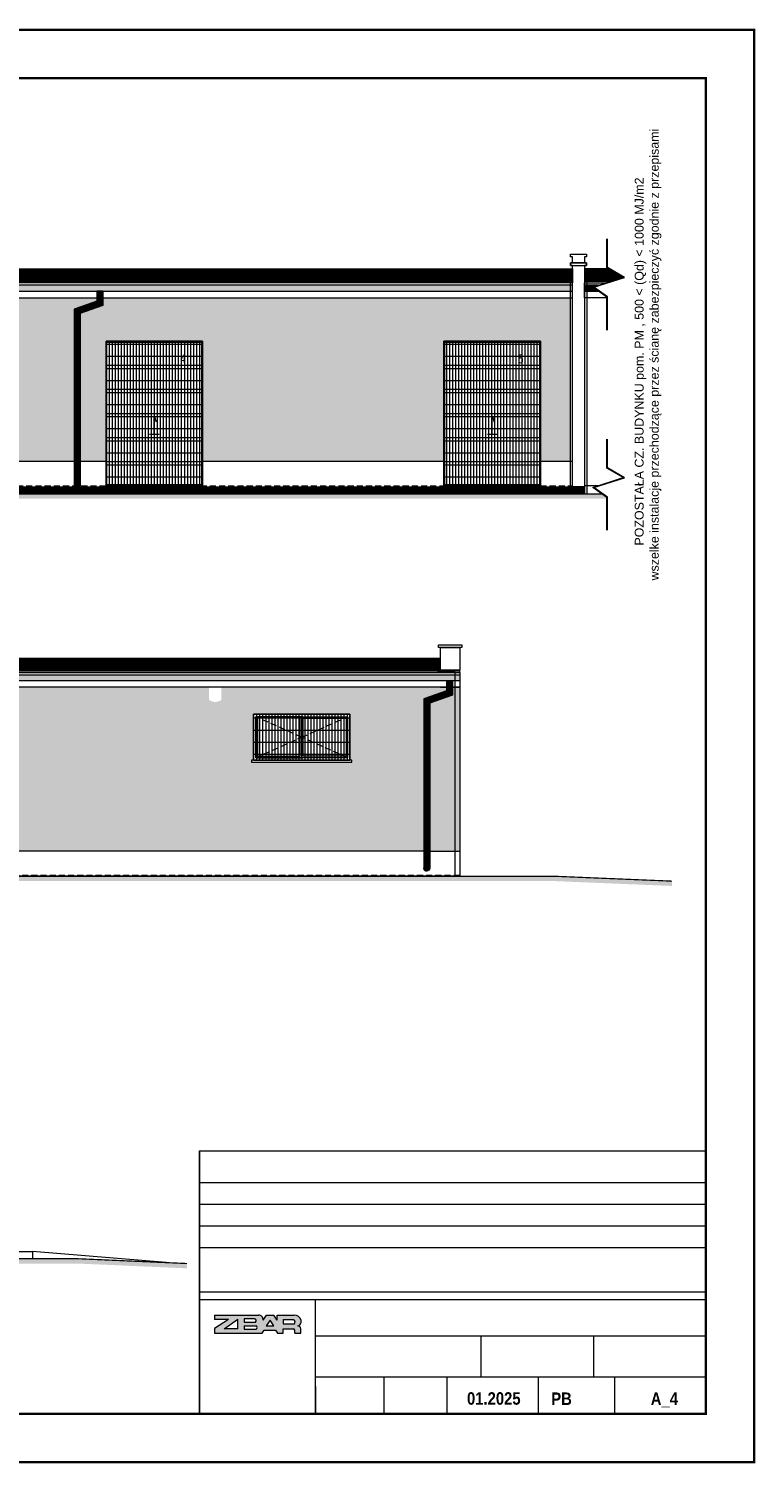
# Model space of a CAD drawing. Header units: centimetres. Extents: x -2715 to 104803, y -5579 to 32152.
# Tile 27 of 27: x 103295 to 104803, y -1446 to 1529. Entities that reach past the tile are written whole.
import ezdxf

# ---------------------------------------------------------------- set-up
doc = ezdxf.new("R2010")
doc.units = ezdxf.units.CM
doc.header["$MEASUREMENT"] = 0
doc.linetypes.add('HIDDENX2', pattern=[19.05, 12.7, -6.35])
for name, color, linetype, lineweight in [('1_ hatch', 252, 'Continuous', 9), ('1_ projection', 252, 'HIDDENX2', 5), ('1_ view 1', 252, 'Continuous', 15), ('1_ view 2', 252, 'Continuous', 13), ('1_ view 3', 252, 'Continuous', 9), ('3_ PPOŻ  opisy', 252, 'Continuous', 18), ('Tab-tabele', 7, 'Continuous', 5)]:
    doc.layers.add(name, color=color, linetype=linetype, lineweight=lineweight)
doc.styles.add('GENERATED_STYLE_13', font='arialbd.ttf')
doc.styles.add('H_POM', font='ARIALN.TTF', dxfattribs={"width": 0.7, "height": 18})
doc.styles.add('TXT_D', font='arial.ttf')
doc.linetypes.add('FENCELINE12B', pattern='A,6,-1.333,[149,AAA.SHX,S=0.25,R=0,X=0,Y=0],-1.333,[149,AAA.SHX,S=0.25,R=0,X=0,Y=0],-1.333', length=9.999)
pattern_1 = [(90, (-86537.546, 7665.9413), (-6.25, 4e-16), [])]

# ---------------------------------------------------------------- blocks, each defined once
blk = doc.blocks.new('FGFHFGHGF')
at = {"layer": '1_ view 3', "true_color": 0x1d5d29}
h = blk.add_hatch(dxfattribs=at)
h.set_pattern_fill('ANSI31', color=99, scale=50, angle=45)
h.set_pattern_definition(pattern_1)
h.paths.add_polyline_path([(-200, 0), (-200, -300), (0, -300), (0, 0)])
h = blk.add_hatch(dxfattribs=at)
h.set_pattern_fill('ANSI31', color=99, scale=200, angle=315)
h.paths.add_polyline_path([(-200, 0), (-200, -300), (0, -300), (0, 0)])
at = {"layer": '1_ view 3', "color": 99, "true_color": 0x1d5d29}
blk.add_lwpolyline([(-200, 0), (-200, -300), (0, -300), (0, 0), (-200, 0)], dxfattribs=at)
blk = doc.blocks.new('FEDGDGFH')
at = {"layer": '1_ view 1', "color": 150}
for points in [[(-200, -300), (-200, 0), (0, 0), (0, -300), (-200, -300)], [(-198, -50), (-2, -50)], [(-198, -100), (-2, -100)], [(-198, -150), (-2, -150)], [(-100, -192.8), (-100, -155.2), (-95.8, -167.4)], [(-198, -200), (-2, -200)], [(-110, -192.8), (-90, -192.8)], [(-198, -250), (-2, -250)]]:
    blk.add_lwpolyline(points, dxfattribs=at)
blk.add_lwpolyline([(-198, -298), (-198, -2), (-2, -2), (-2, -298)], close=True, dxfattribs=at)
blk = doc.blocks.new('FGRGFDHFH')
at = {"layer": '1_ view 3'}
h = blk.add_hatch(dxfattribs=at)
h.set_pattern_fill('ANSI31', color=256)
h.set_pattern_definition([(45, (-171843.21647, 8947.34377), (-0.08838834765, 0.08838834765), [])])
h.paths.add_polyline_path([(0, 0), (-12.5, 0), (-12.5, -13.7), (0, -13.7)])
h.paths.add_polyline_path([(-12.5, -30), (34.6, -46.7), (34.6, -353.7), (47.1, -353.7), (47.1, -37.8), (0, -21.2), (0, -13.7), (-12.5, -13.7)])
h.paths.add_polyline_path([(47.1, -403.7), (47.1, -353.7), (34.6, -353.7), (34.6, -403.7, -1)])
h.paths.add_polyline_path([(47.1, -403.7), (34.6, -403.7, 1)])
h.paths.add_polyline_path([(34.6, -403.7), (47.1, -403.7, 1)], flags=16)
at = {"layer": '1_ view 2'}
for points in [[(-12.5, 0), (-12.5, 0), (-12.5, -30), (34.6, -46.7), (34.6, -403.7)], [(-12.5, 0), (0, 0), (0, -21.2), (47.1, -37.8), (47.1, -403.7)]]:
    blk.add_lwpolyline(points, dxfattribs=at)
blk.add_circle((40.9, -403.7), 6.25, dxfattribs=at)
blk = doc.blocks.new('JHYJHKJHKJHKH')
at = {"layer": '1_ projection', "color": 150}
for points in [[(-195, -90), (-100, -47.5), (-195, -5)], [(-5, -90), (-100, -47.5), (-5, -5)]]:
    blk.add_lwpolyline(points, dxfattribs=at)
at = {"layer": '1_ view 1', "color": 150}
for points in [[(-200, -95), (-200, 0), (0, 0), (0, -95), (-200, -95), (-200, 0)], [(-204, -95), (-204, -95), (-204, -95), (-204, -99), (0, -99), (4, -99), (4, -95), (-204, -95), (-204, -99)]]:
    blk.add_lwpolyline(points, dxfattribs=at)
for points in [[(-195, -5), (-5, -5), (-5, -90), (-195, -90)], [(-100, -5), (-195, -5), (-195, -90), (-100, -90)], [(-103, -8), (-192, -8), (-192, -87), (-103, -87)], [(-100, -5), (-5, -5), (-5, -90), (-100, -90)], [(-97, -8), (-8, -8), (-8, -87), (-97, -87)]]:
    blk.add_lwpolyline(points, close=True, dxfattribs=at)
blk = doc.blocks.new('GFRHGFHJG')
at = {"layer": '1_ view 3', "true_color": 0x1d5d29}
h = blk.add_hatch(dxfattribs=at)
h.set_pattern_fill('ANSI31', color=99, scale=50, angle=45)
h.set_pattern_definition(pattern_1)
h.paths.add_polyline_path([(-200, 0), (-200, -95), (0, -95), (0, 0)])
h = blk.add_hatch(dxfattribs=at)
h.set_pattern_fill('ANSI31', color=99, scale=200, angle=315)
h.paths.add_polyline_path([(-200, 0), (-200, -95), (0, -95), (0, 0)])
blk = doc.blocks.new('FGDGFDHGFHGFH')
at = {"layer": '1_ view 3'}
h = blk.add_hatch(dxfattribs=at)
h.set_pattern_fill('ANSI31', color=256, angle=180)
h.set_pattern_definition([(135, (171830.71647, 8947.34377), (0.08838834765, 0.08838834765), [])])
h.paths.add_polyline_path([(-12.5, 0), (0, 0), (0, -13.7), (-12.5, -13.7)])
h.paths.add_polyline_path([(0, -30), (-47.1, -46.7), (-47.1, -353.7), (-59.6, -353.7), (-59.6, -37.8), (-12.5, -21.2), (-12.5, -13.7), (0, -13.7)])
h.paths.add_polyline_path([(-47.1, -388.7), (-47.1, -353.7), (-59.6, -353.7), (-59.6, -388.7, 1)])
at = {"layer": '1_ view 2'}
for points in [[(0, 0), (-12.5, 0), (-12.5, -21.2), (-59.6, -37.8), (-59.6, -388.7)], [(0, 0), (0, 0), (0, -30), (-47.1, -46.7), (-47.1, -388.7)]]:
    blk.add_lwpolyline(points, dxfattribs=at)
blk.add_circle((-53.4, -388.7), 6.25, dxfattribs=at)

msp = doc.modelspace()

# ---------------------------------------------------------------- hatches: boundary and pattern name
at = {"layer": '1_ hatch'}
h = msp.add_hatch(dxfattribs=at)
h.set_pattern_fill('ANSI31', color=256, scale=10, angle=270)
h.set_pattern_definition([(45, (22028.7546, 4194.2433), (-0.883883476, 0.883883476), [])])
h.paths.add_polyline_path([(101520.18, 1007.28), (104423.18, 1007.28), (104423.18, 1031.54), (101520.18, 1031.54)])
h = msp.add_hatch(dxfattribs=at)
h.set_pattern_fill('ANSI31', color=256, scale=10, angle=270)
h.set_pattern_definition([(45, (-63571.4155, 5637.3905), (-0.8838834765, 0.8838834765), [])])
h.paths.add_polyline_path([(104528.78, 1013.79), (104498.34, 1031.54), (104448.18, 1031.54), (104448.18, 1007.28), (104508.54, 1007.28)])
h = msp.add_hatch(dxfattribs=at)
h.set_pattern_fill('ANSI37', color=256, scale=20)
h.set_pattern_definition([(45, (15264.638, 8489.4772), (-1.76776695, 1.76776695), []), (135, (15264.638, 8489.4772), (-1.76776695, -1.76776695), [])])
h.paths.add_polyline_path([(101937.18, 564.54), (101937.18, 579.54), (104448.18, 579.54), (104448.18, 564.54)])
h = msp.add_hatch(dxfattribs=at)
h.set_pattern_fill('AR-HBONE', color=256, angle=360, style=0)
h.set_pattern_definition([(135, (22028.7546, 12797.9804), (-5.65685425, 0), [12, -4]), (225, (22025.9262, 12800.809), (-5.65685425, 1e-15), [12, -4])])
h.paths.add_polyline_path([(101280.18, 564.54), (101039.75, 554.54), (101040.17, 544.54), (101280.39, 554.54), (104494.93, 554.54), (104494.93, 557.34), (104484.81, 564.54)])
h = msp.add_hatch(dxfattribs=at)
h.set_pattern_fill('ANSI31', color=256, scale=10, angle=270)
h.set_pattern_definition([(45, (21849.6542, 3386.2879), (-0.883883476, 0.883883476), [])])
h.paths.add_polyline_path([(104149.52, 199.32), (101246.52, 199.32), (101246.52, 223.59), (104149.52, 223.59)])
h = msp.add_hatch(dxfattribs=at)
h.set_pattern_fill('AR-HBONE', color=256, angle=180, style=0)
h.set_pattern_definition([(135, (21849.654, 12005.025), (-5.65685425, 0), [12, -4]), (225, (21846.8258, 12007.8534), (-5.65685425, 1e-15), [12, -4])])
h.paths.add_polyline_path([(101200.01, -228.42), (101204.12, -229.74), (101191.92, -238.42), (104389.31, -238.42), (104629.54, -248.41), (104629.95, -238.42), (104389.52, -228.42)])
h = msp.add_hatch(dxfattribs=at)
h.set_pattern_fill('AR-HBONE', color=256, angle=360, style=0)
h.set_pattern_definition([(135, (-63564.3072, 12326.677), (-5.65685425, 0), [12, -4]), (225, (-63567.1357, 12329.5052), (-5.65685425, 1e-15), [12, -4])])
h.paths.add_polyline_path([(101047.69, -1041.34), (101046.86, -1031.37), (101287.88, -1011.37), (101321.22, -1011.37), (101321.22, -1008.87), (101323.49, -1006.37), (102017.29, -1006.37), (102017.29, -1021.37), (103396.35, -1021.37), (103623.73, -1031.37), (103623.29, -1041.37), (103396.13, -1031.37), (102007.29, -1031.37), (102007.29, -1016.37), (101331.22, -1016.37), (101331.22, -1021.37), (101288.3, -1021.37)])
at = {"layer": '1_ view 1', "true_color": 0xe3dfc4}
h = msp.add_hatch(dxfattribs=at)
h.set_pattern_fill('DOTS', color=254, scale=50)
h.set_pattern_definition([(0, (23517.8356, 7681.5218), (1.5625, 3.125), [0, -3.125])])
h.paths.add_polyline_path([(101885.27, 163.58), (101251.52, 163.58), (101251.52, -176.42), (101885.27, -176.42)])
h.paths.add_polyline_path([(101897.77, -176.42), (102243.52, -176.42), (102243.52, 163.58), (101897.77, 163.58)])
h.paths.add_polyline_path([(104179.78, -176.42), (104179.78, 163.58), (104174.52, 163.58), (104174.52, 147.33), (104127.38, 130.67), (104127.38, -176.42)])
h.paths.add_polyline_path([(104179.78, -176.42), (104189.52, -176.42), (104189.52, 163.58), (104179.78, 163.58)])
h.paths.add_polyline_path([(104127.38, -176.42), (104127.38, -211.42, -1), (104114.88, -211.42), (104114.88, 139.51), (104162.02, 156.17), (104162.02, 163.58), (103694.52, 163.58), (103694.52, 137.37, -0.3342668), (103669.52, 137.37), (103669.52, 163.58), (103069.52, 163.58), (103069.52, 137.37, -0.3342668), (103044.52, 137.37), (103044.52, 163.58), (102243.52, 163.58), (102243.52, -176.42), (104179.78, -176.42)])
h.paths.add_polyline_path([(103961.52, 12.58), (103965.52, 12.58), (103965.52, 8.58), (103757.52, 8.58), (103757.52, 12.58), (103761.52, 12.58), (103761.52, 107.58), (103961.52, 107.58)], flags=16)
h.paths.add_polyline_path([(103956.52, 102.58), (103956.52, 17.58), (103766.52, 17.58), (103766.52, 102.58)], flags=0)
h.paths.add_polyline_path([(103858.5, 61.42), (103861.5, 60.08), (103864.5, 61.42), (103864.5, 99.58), (103953.52, 99.58), (103953.52, 20.58), (103864.5, 20.58), (103864.5, 58.74), (103861.5, 60.06), (103858.5, 58.72), (103858.5, 20.58), (103769.52, 20.58), (103769.52, 99.58), (103858.5, 99.58)], flags=0)
h.paths.add_polyline_path([(103858.5, 58.72), (103858.5, 61.42), (103773.22, 99.58), (103769.52, 99.58), (103769.52, 20.58), (103773.23, 20.58)], flags=0)
h.paths.add_polyline_path([(103864.5, 20.58), (103949.81, 20.58), (103864.5, 58.74)], flags=0)
at = {"layer": '1_ view 3'}
h = msp.add_hatch(dxfattribs=at)
h.set_pattern_fill('ANSI31', color=256)
h.set_pattern_definition([(45, (15264.63798, 8489.47722), (-0.08838834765, 0.08838834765), [])])
h.paths.add_polyline_path([(101480.18, 997.28), (101480.18, 985.28), (104423.18, 985.28), (104423.18, 997.28)])
h = msp.add_hatch(dxfattribs=at)
h.set_pattern_fill('ANSI31', color=256)
h.set_pattern_definition([(45, (18232.63773, 8489.47722), (-0.08838834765, 0.08838834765), [])])
h.paths.add_polyline_path([(104448.18, 997.28), (104448.18, 985.28), (104477.1, 985.28), (104465.59, 993.47), (104477.43, 997.28)])
at = {"layer": '1_ view 3', "true_color": 0xffffd6}
h = msp.add_hatch(dxfattribs=at)
h.set_pattern_fill('DOTS', scale=50)
h.set_pattern_definition([(0, (15264.638, 8489.4772), (1.5625, 3.125), [0, -3.125])])
h.paths.add_polyline_path([(102754.35, 881.54), (102954.35, 881.54), (102954.35, 631.53), (103389.33, 631.53), (103389.33, 947.47), (103436.47, 964.12), (103436.47, 971.54), (101888.18, 971.54), (101888.18, 631.53), (101987.18, 631.53), (101987.18, 791.54), (102105.18, 791.54), (102105.18, 631.53), (102187.18, 631.53), (102187.18, 881.54), (102387.18, 881.54), (102387.18, 631.53), (102754.35, 631.53)])
h.paths.add_polyline_path([(103448.97, 955.28), (103401.83, 938.62), (103401.83, 631.53), (103455.52, 631.53), (103455.52, 881.54), (103655.52, 881.54), (103655.52, 631.53), (104156.68, 631.53), (104156.68, 881.54), (104356.68, 881.54), (104356.68, 631.53), (104418.18, 631.53), (104418.18, 971.54), (103448.97, 971.54)])
h.paths.add_polyline_path([(101920.13, 928.81), (101948.01, 928.81), (101948.01, 892.75), (101920.13, 892.75)], flags=24)
h.paths.add_polyline_path([(101951.03, 922.73), (101951.03, 897.73), (101916.03, 897.73), (101916.03, 922.73)], flags=16)
at = {"layer": '1_ view 3'}
h = msp.add_hatch(dxfattribs=at)
h.set_pattern_fill('ANSI31', color=256, angle=180)
h.set_pattern_definition([(45, (15085.53754, 7681.52178), (-0.08838834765, 0.08838834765), [])])
h.paths.add_polyline_path([(104189.52, 189.33), (104189.52, 177.33), (101246.52, 177.33), (101246.52, 189.33)])
at = {"layer": 'Tab-tabele', "true_color": 0xcd0000}
h = msp.add_hatch(color=12, dxfattribs=at)
h.paths.add_polyline_path([(103680.87, -1147.5), (103709.51, -1147.5), (103680.87, -1166.43), (103680.87, -1175.43), (103779.27, -1175.43), (103783.66, -1169.43), (103807.45, -1169.43), (103811.1, -1175.43), (103823.39, -1175.43), (103823.39, -1166.66), (103843.49, -1166.66, -0.3657988), (103847.5, -1169.75), (103847.5, -1175.43), (103860.02, -1175.43), (103860.02, -1166.49, 0.2920703), (103853.23, -1160.74, 0.3371791), (103860.12, -1153.97), (103860.12, -1149.35, 0.3938747), (103845.57, -1138.51), (103810.45, -1138.49), (103810.45, -1148.58), (103803.93, -1138.49), (103788.37, -1138.49), (103781.85, -1148.58, 0.4076721), (103772.73, -1138.49), (103680.87, -1138.49)])
h.paths.add_polyline_path([(103700.96, -1166.79), (103729.31, -1147.01), (103729.31, -1166.79)], flags=0)
h.paths.add_polyline_path([(103742.22, -1167.63), (103742.22, -1160.76), (103766.6, -1160.76, -0.6528741), (103767.08, -1167.63)], flags=0)
h.paths.add_polyline_path([(103742.34, -1146.17), (103763.82, -1146.17, -0.6872291), (103765.75, -1153.04), (103742.34, -1153.04)], flags=0)
h.paths.add_polyline_path([(103787.93, -1160.75), (103795.77, -1148.61), (103803.61, -1160.75)], flags=0)
h.paths.add_polyline_path([(103846.25, -1156.36), (103823.21, -1156.36), (103823.21, -1147.66), (103844.63, -1147.66, -0.52813)], flags=0)

# ---------------------------------------------------------------- linework, layer by layer
at = {"lineweight": 50, "const_width": 5}
msp.add_lwpolyline([(100600.17, -1443.15), (100600.17, 1526.85), (104800.17, 1526.85), (104800.17, -1443.15), (100600.17, -1443.15)], dxfattribs=at)
at = {"lineweight": 50}
msp.add_lwpolyline([(101020.17, -1343.15, 5, 5, 0), (101020.17, 1426.85, 5, 5, 0), (104700.17, 1426.85, 5, 5, 0), (104700.17, -1343.15, 5, 5, 0)], format="xyseb", close=True, dxfattribs=at)
at = {"layer": '1_ projection'}
for points in [[(101480.18, 581.54), (104423.18, 581.54)], [(104189.52, -226.42), (101246.52, -226.42)]]:
    msp.add_lwpolyline(points, dxfattribs=at)
at = {"layer": '1_ view 1'}
for points in [[(104494.93, 904.44), (104494.93, 972.6), (104465.59, 993.47), (104528.78, 1013.79), (104494.93, 1033.54), (104494.93, 1093.34)], [(104495.93, 904.44), (104495.93, 973.11), (104467.79, 993.13), (104531.22, 1013.52), (104495.93, 1034.11), (104495.93, 1093.34)], [(101520.18, 1007.28), (101520.18, 1031.54), (104423.18, 1031.54), (104423.18, 1007.28), (101520.18, 1007.28)], [(104423.18, 579.54), (104423.18, 1038.6), (104448.18, 1038.6), (104448.18, 581.54)], [(104498.34, 1031.54), (104448.18, 1031.54), (104448.18, 1007.28), (104508.54, 1007.28)], [(101507.68, 971.54), (104423.18, 971.54), (104423.18, 1002.28), (101480.18, 1002.28), (101480.18, 971.54), (101495.18, 971.54)], [(104508.54, 1007.28), (104448.18, 1007.28), (104448.18, 1002.28), (104492.99, 1002.28)], [(104500.76, 1004.78), (104448.18, 1004.78), (104448.18, 1002.28), (104492.99, 1002.28)], [(104494.93, 971.54), (104448.18, 971.54), (104448.18, 1002.28), (104492.99, 1002.28)], [(104494.93, 971.54), (104448.18, 971.54), (104448.18, 564.54), (104475.92, 564.54)], [(104494.93, 489.18), (104494.93, 557.34), (104465.59, 578.22), (104528.78, 598.53), (104494.93, 618.28), (104494.93, 678.09)], [(104495.93, 489.18), (104495.93, 557.85), (104467.79, 577.87), (104531.22, 598.26), (104495.93, 618.85), (104495.93, 678.09)], [(101480.18, 581.54), (101480.18, 564.54), (104484.81, 564.54)], [(104475.92, 581.54), (104448.18, 581.54)], [(104149.52, 199.32), (104149.52, 223.59), (101246.52, 223.59), (101246.52, 199.32), (104149.52, 199.32)], [(104162.02, 163.58), (101246.52, 163.58), (101246.52, 194.33), (104189.52, 194.33), (104189.52, 163.58), (104174.52, 163.58)], [(104149.52, 163.58), (104162.02, 163.58)], [(104174.52, 163.58), (104189.52, 163.58), (104189.52, -226.42)], [(104174.52, 163.58), (104189.52, 163.58)], [(104189.52, -211.42), (104189.52, -228.42), (101200.01, -228.42)], [(103183.29, -1006.37), (103303.29, -1006.37), (103303.29, -1021.37), (103183.29, -1021.37), (103183.29, -1006.37)], [(103580.42, -1029.47), (103303.29, -1006.37)]]:
    msp.add_lwpolyline(points, dxfattribs=at)
for points in [[(104419.18, 1038.6), (104452.18, 1038.6), (104452.18, 1043.6), (104419.18, 1043.6)], [(104423.18, 1002.28), (101480.18, 1002.28), (101480.18, 1007.28), (104423.18, 1007.28)], [(101480.18, 1004.78), (104423.18, 1004.78), (104423.18, 1002.28), (101480.18, 1002.28)], [(104193.52, 246.42), (104145.52, 246.42), (104145.52, 251.42), (104193.52, 251.42)], [(104189.52, 199.32), (104149.52, 199.32), (104149.52, 246.42), (104189.52, 246.42)], [(101246.52, 194.33), (104189.52, 194.33), (104189.52, 199.32), (101246.52, 199.32)], [(104189.52, 196.82), (101246.52, 196.82), (101246.52, 194.33), (104189.52, 194.33)], [(104162.02, 163.58), (104149.52, 163.58), (104149.52, 163.58), (104149.52, 163.58), (104162.02, 163.58)]]:
    msp.add_lwpolyline(points, close=True, dxfattribs=at)
at = {"layer": '1_ view 1', "linetype": 'FENCELINE12B', "ltscale": 5}
for points in [[(101489.92, 564.54), (101489.92, 1002.28), (101489.92, 1002.28), (101525.18, 1002.28), (101525.18, 1017.28), (101525.18, 1017.28), (104418.18, 1017.28)], [(104522.79, 1017.28), (104453.18, 1017.28)], [(104179.78, -228.42), (104179.78, 194.33), (104179.78, 194.33), (104144.52, 194.33), (104144.52, 209.32), (104144.52, 209.32), (101251.52, 209.32)]]:
    msp.add_lwpolyline(points, dxfattribs=at)
at = {"layer": '1_ view 1', "color": 150, "linetype": 'FENCELINE12B', "ltscale": 5}
for points in [[(104418.18, 1017.28), (104418.18, 1007.28), (104418.18, 579.54)], [(104453.18, 1013), (104453.18, 1007.28), (104453.18, 564.54)]]:
    msp.add_lwpolyline(points, dxfattribs=at)
at = {"layer": '1_ view 1', "const_width": 2.5}
for points in [[(104484.81, 564.54), (101480.18, 564.54), (101280.18, 564.54), (101039.75, 554.54)], [(101200.01, -228.42), (104189.52, -228.42), (104389.52, -228.42), (104629.95, -238.42)], [(103623.73, -1031.37), (103396.35, -1021.37), (102017.29, -1021.37), (102017.29, -1006.37), (101323.49, -1006.37), (101321.22, -1008.87), (101321.22, -1011.37), (101287.88, -1011.37), (101046.86, -1031.37)]]:
    msp.add_lwpolyline(points, dxfattribs=at)
at = {"layer": '1_ view 1', "color": 150}
msp.add_lwpolyline([(101937.18, 564.54), (101937.18, 579.54), (104448.18, 579.54), (104448.18, 564.54), (101937.18, 564.54)], dxfattribs=at)
at = {"layer": '1_ view 2'}
for points in [[(101480.18, 997.28), (101480.18, 985.28), (104423.18, 985.28), (104423.18, 997.28), (101480.18, 997.28)], [(104448.18, 997.28), (104448.18, 985.28), (104477.1, 985.28)], [(104477.43, 997.28), (104448.18, 997.28)], [(101520.18, 971.54), (104423.18, 971.54)], [(103455.52, 631.53), (102954.35, 631.53)], [(104156.68, 631.53), (103655.52, 631.53)], [(104423.18, 631.53), (104356.68, 631.53)], [(104189.52, 189.33), (104189.52, 177.33), (101246.52, 177.33), (101246.52, 189.33), (104189.52, 189.33)], [(104114.49, -176.42), (101246.52, -176.42)], [(104127.38, -176.42), (104189.52, -176.42), (104189.52, -176.42), (104189.52, -176.42), (104189.52, -176.42)]]:
    msp.add_lwpolyline(points, dxfattribs=at)
at = {"layer": '1_ view 3', "color": 150}
for points in [[(104448.18, 1043.6), (104423.18, 1043.6), (104423.18, 1056.55), (104419.18, 1056.55), (104419.18, 1061.54), (104452.18, 1061.54), (104452.18, 1056.55), (104448.18, 1056.55), (104448.18, 1043.6)], [(104448.18, 579.54), (104423.18, 579.54), (104423.18, 1038.6), (104419.18, 1038.6), (104419.18, 1043.6), (104452.18, 1043.6), (104452.18, 1038.6), (104448.18, 1038.6), (104448.18, 579.54), (104423.18, 579.54)]]:
    msp.add_lwpolyline(points, dxfattribs=at)
at = {"layer": '1_ view 3', "color": 99, "true_color": 0x1d5d29}
msp.add_lwpolyline([(103761.52, 107.58), (103761.52, 12.58), (103961.52, 12.58), (103961.52, 107.58), (103761.52, 107.58)], dxfattribs=at)
at = {"layer": 'Tab-tabele'}
for p, q in [((103649.73, -797.89), (104700.17, -797.89)), ((103649.73, -797.89), (103649.73, -1343.15)), ((103649.73, -863.03), (104700.17, -863.03)), ((104700.17, -890.12), (104700.17, -1343.15)), ((103649.73, -908.03), (104700.17, -908.03)), ((103649.73, -953.03), (104700.17, -953.03)), ((103649.73, -998.04), (104700.17, -998.04)), ((103649.73, -1090.05), (104700.17, -1090.05)), ((103649.73, -1090.05), (104700.17, -1090.05)), ((103649.73, -1106.05), (104700.17, -1106.05)), ((103890.36, -1343.15), (103890.36, -1106.05)), ((103680.87, -1138.49), (103772.73, -1138.49)), ((103680.87, -1138.49), (103680.87, -1147.5)), ((103709.51, -1147.5), (103680.87, -1147.5)), ((103709.51, -1147.5), (103680.87, -1166.43)), ((103700.96, -1166.79), (103729.31, -1147.01)), ((103729.31, -1166.79), (103729.31, -1147.01)), ((103763.82, -1146.17), (103742.34, -1146.17)), ((103742.34, -1146.17), (103742.34, -1153.04)), ((103742.34, -1153.04), (103765.75, -1153.04)), ((103781.85, -1148.58), (103788.37, -1138.49)), ((103795.77, -1148.61), (103787.93, -1160.75)), ((103788.37, -1138.49), (103803.93, -1138.49)), ((103803.61, -1160.75), (103795.77, -1148.61)), ((103810.45, -1148.58), (103803.93, -1138.49)), ((103810.45, -1148.58), (103810.45, -1138.49)), ((103810.45, -1138.49), (103845.57, -1138.51)), ((103823.21, -1147.66), (103844.63, -1147.66)), ((103823.21, -1147.66), (103823.21, -1156.36)), ((103823.21, -1156.36), (103846.25, -1156.36)), ((103860.12, -1153.97), (103860.12, -1149.35)), ((103680.87, -1166.43), (103680.87, -1175.43)), ((103680.87, -1175.43), (103779.27, -1175.43)), ((103729.31, -1166.79), (103700.96, -1166.79)), ((103742.22, -1160.76), (103742.22, -1167.63)), ((103742.22, -1160.76), (103766.6, -1160.76)), ((103742.22, -1167.63), (103767.08, -1167.63)), ((103779.27, -1175.43), (103783.66, -1169.43)), ((103783.66, -1169.43), (103807.45, -1169.43)), ((103787.93, -1160.75), (103803.61, -1160.75)), ((103807.45, -1169.43), (103811.1, -1175.43)), ((103811.1, -1175.43), (103823.39, -1175.43)), ((103823.39, -1175.43), (103823.39, -1166.66)), ((103823.39, -1166.66), (103843.49, -1166.66)), ((103847.5, -1175.43), (103847.5, -1169.75)), ((103847.5, -1175.43), (103860.02, -1175.43)), ((103860.02, -1175.43), (103860.02, -1166.49)), ((103890.36, -1181.6), (104700.17, -1181.6)), ((104232.92, -1181.6), (104232.92, -1266.53)), ((104467.04, -1181.6), (104467.04, -1266.53)), ((104232.92, -1224.06), (104232.92, -1266.53)), ((104467.04, -1224.06), (104467.04, -1266.53)), ((103890.36, -1266.53), (104700.17, -1266.53)), ((103890.36, -1266.53), (104700.17, -1266.53)), ((104031.91, -1266.53), (104031.91, -1343.15)), ((104162.5, -1266.53), (104162.5, -1343.15)), ((104352.47, -1266.53), (104352.47, -1343.15)), ((104510.4, -1266.53), (104510.4, -1343.15)), ((103890.36, -1286.53), (103890.36, -1343.15))]:
    msp.add_line(p, q, dxfattribs=at)
at = {"layer": 'Tab-tabele', "flags": 128}
for points in [[(103649.73, -797.89), (104700.17, -797.89)], [(103649.73, -1343.15), (103649.73, -797.89)], [(104700.17, -1343.15), (104700.17, -890.12)]]:
    msp.add_lwpolyline(points, dxfattribs=at)
at = {"layer": 'Tab-tabele'}
for centre, radius, start, end in [((103763.47, -1149.98), 3.82, 306.68992, 84.68184), ((103772.13, -1148.2), 9.73, 357.76371, 91.91231), ((103842.47, -1152.56), 5.36, 314.9063, 66.26581), ((103847.03, -1151.72), 13.3, 10.30672, 96.29962), ((103852.22, -1152.83), 7.98, 277.29183, 351.82395), ((103765.33, -1164.3), 3.76, 297.73691, 70.29483), ((103843.67, -1170.58), 3.92, 12.22128, 92.59112), ((103852.13, -1168.93), 8.26, 17.21381, 82.33986)]:
    msp.add_arc(centre, radius, start, end, dxfattribs=at)

# ---------------------------------------------------------------- block references
at = {"layer": '1_ view 1'}
for name, p in [('FEDGDGFH', (103655.52, 881.54)), ('FEDGDGFH', (104356.68, 881.54)), ('FGDGFDHGFHGFH', (104174.52, 177.33)), ('JHYJHKJHKJHKH', (103961.52, 107.58)), ('GFRHGFHJG', (103961.52, 107.58))]:
    msp.add_blockref(name, p, dxfattribs=at)
at = {"layer": '1_ view 3', "xscale": -1}
msp.add_blockref('FGRGFDHFH', (103436.47, 985.28), dxfattribs=at)
at = {"layer": '1_ view 3'}
for p in [(103655.52, 881.54), (104356.68, 881.54)]:
    msp.add_blockref('FGFHFGHGF', p, dxfattribs=at)

# ---------------------------------------------------------------- texts
at = {"layer": '1_ view 3', "char_height": 18, "width": 9.9212, "attachment_point": 1, "style": 'H_POM'}
for s, insert in [('{\\fVerdana|b0|i0|c238|p34;\\C7;4}', (103610.37, 853.76)), ('{\\fVerdana|b0|i0|c238|p34;\\C7;5}', (104311.54, 853.76))]:
    msp.add_mtext(s, dxfattribs=dict(at, insert=insert))
at = {"layer": '3_ PPOŻ  opisy', "char_height": 18.45, "attachment_point": 1, "rotation": 90, "style": 'TXT_D'}
for s, insert, width in [('\\pxqc;wszelke instalacje przechodzące przez ścianę zabezpieczyć zgodnie z przepisami', (104583.78, 342.19), 1022.7477), ('\\pxqc;POZOSTAŁA CZ. BUDYNKU pom. PM , 500 < (Qd) < 1000 MJ/m2', (104552.5, 456.57), 765.1436)]:
    msp.add_mtext(s, dxfattribs=dict(at, insert=insert, width=width))
at = {"layer": 'Tab-tabele', "style": 'GENERATED_STYLE_13', "width": 0.85}
for s, p in [('01.2025', (104204.44, -1324.14)), ('PB', (104379.26, -1324.72)), ('A_4', (104585.72, -1324.72))]:
    msp.add_text(s, height=25.917, dxfattribs=at).set_placement(p)

doc.saveas('drawing.dxf')
